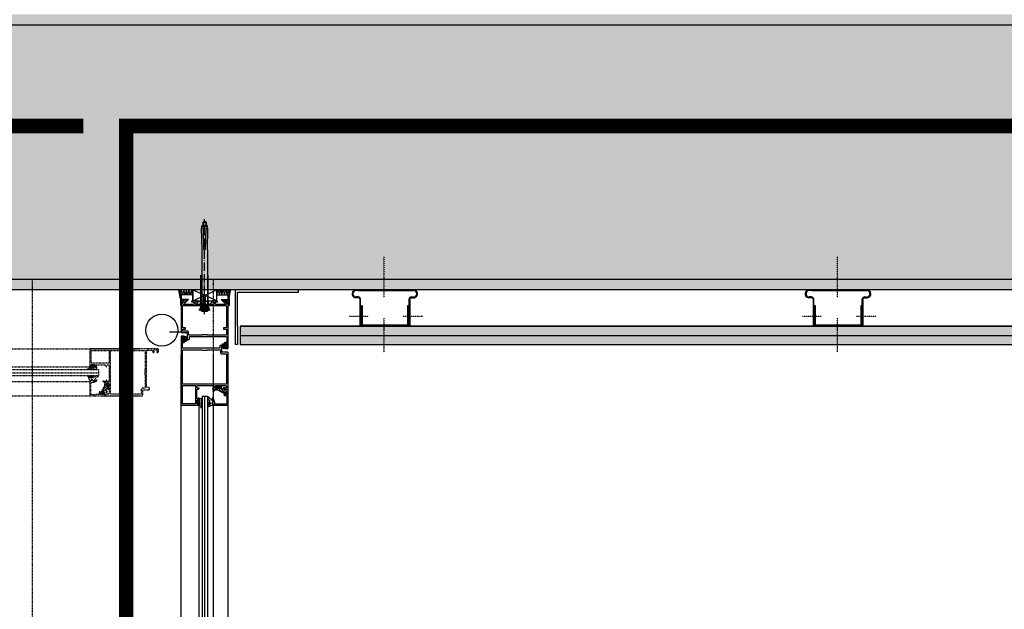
# Model space of a CAD drawing. Header units: millimetres. Extents: x -4577 to 1032787, y -66234 to 201209.
# Tile 243 of 256: x 23533 to 24890, y -47481 to -46668. Entities that reach past the tile are written whole.
import ezdxf

# ---------------------------------------------------------------- set-up
doc = ezdxf.new("R2010")
doc.units = ezdxf.units.MM
for name, pattern in [('510_5_2OG_ELT_1004$0$11-07-22_DS_2OG$0$AUSGEZOGEN', [0]), ('510_5_2OG_ELT_1004$0$11-07-22_DS_2OG$0$MITTE2_S7', [0.225, 0.125, -0.05, 0, -0.05]), ('510_5_2OG_ELT_1004$0$11-07-22_DS_2OG$0$STRICHLINIE_S4', [0.095, 0.06, -0.035]), ('510_5_2OG_ELT_1004$0$11-07-22_DS_2OG$0$VERDECKT2_S15', [0.025, 0, -0.025]), ('510_5_2OG_ELT_1004$0$VERDECKT', [9.525, 6.35, -3.175])]:
    doc.linetypes.add(name, pattern=pattern)
for name, color, linetype in [('510_5_2OG_ELT_1004$0$11-07-22_DS_2OG$0$GLASS', 8, '510_5_2OG_ELT_1004$0$11-07-22_DS_2OG$0$AUSGEZOGEN'), ('510_5_2OG_ELT_1004$0$11-07-22_DS_2OG$0$Nichttragende_Bauteile', 8, '510_5_2OG_ELT_1004$0$11-07-22_DS_2OG$0$AUSGEZOGEN'), ('510_5_2OG_ELT_1004$0$11-07-22_DS_2OG$0$S03_AL_Kontur', 8, '510_5_2OG_ELT_1004$0$11-07-22_DS_2OG$0$AUSGEZOGEN'), ('510_5_2OG_ELT_1004$0$11-07-22_DS_2OG$0$S15_Glas_Kontur', 8, '510_5_2OG_ELT_1004$0$11-07-22_DS_2OG$0$AUSGEZOGEN'), ('510_5_2OG_ELT_1004$0$11-07-22_DS_2OG$0$S32_Folie_Kontur', 8, '510_5_2OG_ELT_1004$0$11-07-22_DS_2OG$0$AUSGEZOGEN'), ('510_5_2OG_ELT_1004$0$11-07-22_DS_2OG$0$Tragende_Bauteile', 8, '510_5_2OG_ELT_1004$0$11-07-22_DS_2OG$0$AUSGEZOGEN'), ('510_5_2OG_ELT_1004$0$Brandabschnitt', 6, '510_5_2OG_ELT_1004$0$VERDECKT')]:
    doc.layers.add(name, color=color, linetype=linetype)
pattern_1 = [(0, (1908.297, -66879.192), (25, 25), [12.5, -12.5]), (90, (1908.297, -66879.192), (25, 25), [12.5, -12.5])]
pattern_2 = [(0, (1905.797, -66881.692), (20, 20), [10, -10]), (90, (1905.797, -66881.692), (20, 20), [10, -10])]

# ---------------------------------------------------------------- blocks, each defined once
blk = doc.blocks.new('510_5_2OG_ELT_1004')
at = {"layer": '510_5_2OG_ELT_1004$0$11-07-22_DS_2OG$0$Nichttragende_Bauteile', "linetype": 'Continuous'}
h = blk.add_hatch(dxfattribs=at)
h.set_pattern_fill('MUSTER_NA', color=256, scale=12.5, style=0, pattern_type=2)
h.set_pattern_definition(pattern_1)
h.paths.add_polyline_path([(12465, -45341.5), (12150, -45341.5), (12150, -45356.5), (12450, -45356.5), (12450, -46675.6), (26750, -46675.6), (26750, -46900.4), (26752, -46900.4), (26752, -46961.8), (26765, -46974.8), (26765, -46660.6), (12465, -46660.6)], flags=0)
h = blk.add_hatch(dxfattribs=at)
h.set_pattern_fill('MUSTER_NA', color=256, scale=12.5, style=0, pattern_type=2)
h.set_pattern_definition(pattern_1)
h.paths.add_polyline_path([(19380, -53290.6), (19395, -53290.6), (19395, -47040.6), (26226.6, -47040.6), (26226.6, -47025.6), (19380, -47025.6)], flags=0)
h = blk.add_hatch(dxfattribs=at)
h.set_pattern_fill('MUSTER_NA', color=256, scale=10, style=0, pattern_type=2)
h.set_pattern_definition(pattern_2)
h.paths.add_polyline_path([(23836.7, -47090.6), (23836.7, -47103.1), (26226.6, -47103.1), (26226.6, -47090.6)], flags=0)
h = blk.add_hatch(dxfattribs=at)
h.set_pattern_fill('MUSTER_NA', color=256, scale=10, style=0, pattern_type=2)
h.set_pattern_definition(pattern_2)
h.paths.add_polyline_path([(23836.7, -47103.1), (23836.7, -47115.6), (26226.6, -47115.6), (26226.6, -47103.1)], flags=0)
at = {"layer": '510_5_2OG_ELT_1004$0$11-07-22_DS_2OG$0$Tragende_Bauteile', "linetype": 'Continuous'}
h = blk.add_hatch(dxfattribs=at)
h.set_pattern_fill('SCHRAFFUR_16', color=256, scale=1000, style=0, pattern_type=2)
h.set_pattern_definition([(45, (1895.8, -66891.69), (-70.71068, 70.71068), []), (45, (1860.44, -66856.34), (-70.71068, 70.71068), [60, -35])])
h.paths.add_polyline_path([(12150, -47025.6), (26750, -47025.6), (26750, -46675.6), (12150, -46675.6)], flags=0)
at = {"linetype": '510_5_2OG_ELT_1004$0$11-07-22_DS_2OG$0$AUSGEZOGEN'}
for points in [[(23755, -47098.9), (23755.5, -47099.4), (23763.5, -47099.4), (23763.5, -47107.4), (23764.1, -47108.6), (23765, -47108.9), (23766, -47108.9), (23766.5, -47108.4), (23766.5, -47104.9), (23787, -47104.9), (23788, -47104.9), (23817.5, -47104.9), (23818, -47105.4), (23818, -47112.3), (23817.5, -47112.8), (23815.5, -47112.8), (23815, -47113.3), (23815, -47114.6), (23815.5, -47115.1), (23816, -47115.1), (23816, -47114.1), (23817.5, -47114.1), (23818.5, -47115.1), (23818.5, -47119.1), (23817.5, -47120.1), (23816, -47120.1), (23816, -47119.1), (23815.5, -47119.1), (23815, -47119.6), (23815, -47120.9), (23815.5, -47121.4), (23819.5, -47121.4), (23820, -47120.9), (23820, -47055.4), (23816.6, -47055.4), (23815.5, -47056.5), (23815.5, -47057.1), (23816.8, -47057.1), (23817.8, -47058.1), (23817.8, -47059.4), (23816.8, -47060.4), (23811, -47060.4), (23810, -47060.4), (23803, -47060.4), (23802, -47059.4), (23802, -47058.1), (23803, -47057.1), (23805.5, -47057.1), (23805.5, -47056.6), (23804.5, -47055.6), (23798.8, -47055.6), (23798.3, -47056.1), (23798.3, -47056.6), (23798.8, -47057.1), (23799.8, -47057.1), (23800.3, -47057.6), (23800.3, -47059.9), (23799.8, -47060.4), (23788, -47060.4), (23787, -47060.4), (23775.2, -47060.4), (23774.7, -47059.9), (23774.7, -47057.6), (23775.2, -47057.1), (23776.2, -47057.1), (23776.7, -47056.6), (23776.7, -47056.1), (23776.2, -47055.6), (23770.5, -47055.6), (23769.5, -47056.6), (23769.5, -47057.1), (23772, -47057.1), (23773, -47058.1), (23773, -47059.4), (23772, -47060.4), (23765, -47060.4), (23764, -47060.4), (23758.2, -47060.4), (23757.2, -47059.4), (23757.2, -47058.1), (23758.2, -47057.1), (23759.5, -47057.1), (23759.5, -47056.5), (23758.4, -47055.4), (23755, -47055.4), (23755, -47098.9)], [(23757.2, -47062.7), (23757.7, -47062.2), (23817.3, -47062.2), (23817.8, -47062.7), (23817.8, -47092.1), (23817.3, -47092.6), (23813.8, -47092.6), (23813.8, -47094.6), (23817.3, -47094.6), (23817.8, -47095.1), (23817.8, -47102.4), (23817.3, -47102.9), (23791.5, -47102.9), (23791, -47102.4), (23784, -47102.4), (23783.5, -47102.9), (23766, -47102.9), (23765.5, -47102.4), (23765.5, -47098.4), (23764.5, -47097.4), (23757.7, -47097.4), (23757.2, -47096.9), (23757.2, -47095.1), (23757.7, -47094.6), (23761.2, -47094.6), (23761.2, -47092.6), (23757.7, -47092.6), (23757.2, -47092.1), (23757.2, -47062.7)], [(23757.5, -47110.2), (23757.5, -47107.2), (23757.6, -47107.1), (23758.3, -47106.6), (23758.6, -47106.6), (23758.8, -47107), (23759.8, -47107), (23760, -47106.9), (23760, -47106.8), (23760, -47104.7), (23760.1, -47104.5), (23760.2, -47104.5), (23761.2, -47104.5), (23762.3, -47104.9), (23762.7, -47105.5), (23762.9, -47106), (23763.1, -47106.5), (23763.2, -47107), (23763.3, -47107.6), (23763.4, -47108.1), (23763.4, -47108.6), (23763.3, -47109.2), (23763.2, -47109.9), (23763, -47110.5), (23762.6, -47111), (23762.2, -47110.8), (23762.3, -47110.2), (23762.5, -47109.7), (23762.6, -47109.1), (23762.7, -47108.6), (23762.4, -47106.8), (23761.4, -47105.4), (23761.1, -47105.8), (23761.3, -47106.6), (23761.4, -47107.4), (23761.5, -47108.2), (23761.4, -47109), (23761.4, -47109.9), (23761.2, -47110.7), (23761, -47111.4), (23760, -47112.2), (23760, -47110.6), (23759.9, -47110.5), (23759.8, -47110.4), (23758.9, -47110.4), (23758.4, -47110.8), (23757.6, -47110.4), (23757.5, -47110.2)], [(23757.9, -47108.5), (23757.7, -47108.7), (23757.8, -47108.9), (23757.9, -47108.9), (23758, -47108.9), (23758.1, -47108.7), (23758.1, -47108.6), (23757.9, -47108.5)], [(23758.2, -47109.6), (23758.9, -47109.6), (23759.2, -47109.3), (23759.2, -47108.1), (23758.9, -47107.8), (23758.2, -47107.8), (23758.4, -47108.7), (23758.2, -47109.6)], [(23760.7, -47109.7), (23760.7, -47109), (23760.8, -47108.2), (23760.7, -47107.7), (23760, -47107.3), (23759.7, -47107.9), (23759.7, -47108.1), (23759.9, -47108.2), (23760.7, -47108.7), (23759.9, -47109.2), (23759.7, -47109.5), (23760, -47110.1), (23760.7, -47109.7)], [(23817.5, -47115.6), (23817.5, -47118.6), (23817.4, -47118.7), (23816.7, -47119.2), (23816.4, -47119.2), (23816.2, -47118.8), (23815.2, -47118.8), (23815, -47118.9), (23815, -47119), (23815, -47121.1), (23814.9, -47121.3), (23814.8, -47121.3), (23813.8, -47121.3), (23812.7, -47120.9), (23812.3, -47120.3), (23812.1, -47119.8), (23811.9, -47119.3), (23811.8, -47118.8), (23811.7, -47118.2), (23811.6, -47117.7), (23811.6, -47117.2), (23811.7, -47116.6), (23811.8, -47116), (23812, -47115.4), (23812.4, -47114.9), (23812.8, -47115), (23812.7, -47115.6), (23812.5, -47116.1), (23812.4, -47116.7), (23812.3, -47117.2), (23812.6, -47119), (23813.6, -47120.4), (23813.9, -47120), (23813.7, -47119.2), (23813.6, -47118.4), (23813.5, -47117.6), (23813.6, -47116.8), (23813.6, -47116), (23813.8, -47115.2), (23814, -47114.4), (23815, -47113.6), (23815, -47115.2), (23815.1, -47115.4), (23815.2, -47115.4), (23816.1, -47115.4), (23816.6, -47115), (23817.4, -47115.4), (23817.5, -47115.6)], [(23814.3, -47116.1), (23814.3, -47116.8), (23814.2, -47117.6), (23814.3, -47118.1), (23815, -47118.5), (23815.3, -47117.9), (23815.3, -47117.7), (23815.1, -47117.6), (23814.3, -47117.1), (23815.1, -47116.6), (23815.3, -47116.3), (23815, -47115.7), (23814.3, -47116.1)], [(23816.8, -47116.2), (23816.1, -47116.2), (23815.8, -47116.5), (23815.8, -47117.7), (23816.1, -47118), (23816.8, -47118), (23816.6, -47117.1), (23816.8, -47116.2)], [(23817.1, -47117.3), (23817.3, -47117.1), (23817.2, -47116.9), (23817.1, -47116.9), (23817, -47116.9), (23816.9, -47117.1), (23816.9, -47117.2), (23817.1, -47117.3)], [(23820, -47182.4), (23820, -47177.9), (23819, -47177.9), (23819, -47178), (23818.6, -47178.5), (23816, -47179.2), (23815, -47178.9), (23814.8, -47178.2), (23815, -47175.4), (23814.9, -47175.2), (23814, -47175.2), (23813.5, -47175.7), (23813.4, -47176.9), (23813, -47177.3), (23812.5, -47177.2), (23809.5, -47174.2), (23809.5, -47174), (23810, -47173.6), (23809.9, -47173.4), (23806.6, -47173.4), (23805.8, -47173.8), (23804.8, -47173.8), (23804.6, -47173.9), (23804.5, -47174.1), (23804.6, -47174.2), (23804.8, -47174.3), (23806.7, -47174.3), (23807.2, -47174.3), (23807.7, -47174.5), (23808.1, -47174.7), (23808.5, -47175.1), (23814, -47180.5), (23815.4, -47180.9), (23817.4, -47180.4), (23817.9, -47180.5), (23818, -47180.9), (23818, -47184.4), (23817.5, -47184.9), (23815.1, -47184.9), (23815.1, -47184.3), (23814.5, -47184.7), (23814, -47185.4), (23814.7, -47186.2), (23817.5, -47186.2), (23818, -47186.7), (23818.4, -47196.3), (23818, -47197.4), (23816.9, -47197.9), (23802, -47197.9), (23801.5, -47197.4), (23801.5, -47195.8), (23801.5, -47195.7), (23799.3, -47189.7), (23798.5, -47189.4), (23798, -47189.9), (23798, -47190.1), (23799.7, -47194.7), (23799.8, -47194.9), (23799.3, -47195.4), (23798.5, -47195.4), (23798, -47195.9), (23798, -47196.9), (23798.5, -47197.4), (23799.5, -47197.4), (23800, -47197.9), (23800, -47198.9), (23800.5, -47199.4), (23819.5, -47199.4), (23820, -47198.9), (23820, -47182.4)], [(23780.9, -47200.1), (23779.8, -47200.1), (23779.4, -47199.7), (23780.3, -47199.7), (23780.3, -47197.8), (23780.8, -47197.4), (23780.8, -47197.1), (23780.3, -47196.8), (23779, -47196.8), (23778.7, -47197.1), (23778.7, -47197.2), (23778.5, -47197.5), (23778.2, -47197.4), (23777.2, -47196.3), (23777, -47196), (23777, -47194.3), (23777.2, -47194), (23778.2, -47192.9), (23778.4, -47192.9), (23778.6, -47193), (23778.8, -47193.5), (23779, -47193.6), (23780.3, -47193.6), (23780.8, -47193.2), (23780.8, -47192.9), (23780.3, -47192.6), (23780.3, -47190.5), (23780.6, -47190.2), (23782.6, -47190.2), (23783.6, -47190.8), (23783.8, -47191.2), (23783.6, -47191.5), (23782.8, -47191.8), (23782.6, -47192.2), (23782.8, -47192.5), (23783.6, -47192.8), (23783.8, -47193.2), (23783.6, -47193.5), (23782.8, -47193.8), (23782.6, -47194.2), (23782.8, -47194.5), (23783.6, -47194.8), (23783.8, -47195.2), (23783.6, -47195.5), (23782.8, -47195.8), (23782.6, -47196.2), (23782.8, -47196.5), (23783.6, -47196.8), (23783.8, -47197.1), (23783.5, -47197.6), (23782.7, -47197.6), (23782.2, -47198.1), (23783.3, -47199.3), (23783.8, -47200.6), (23783.8, -47203.2), (23783.4, -47203.6), (23783.2, -47203.6), (23783, -47203.2), (23782.9, -47202.3), (23782.7, -47201.5), (23781.4, -47200.2), (23780.9, -47200.1)], [(23781.1, -47194.9), (23780.6, -47194.4), (23778.7, -47194.4), (23778.2, -47194.9), (23778.2, -47195.5), (23778.7, -47196), (23780.6, -47196), (23781.1, -47195.5), (23781.1, -47194.9)], [(23795.6, -47197.4), (23795.4, -47198), (23795.2, -47198.2), (23794.8, -47198.6), (23794.5, -47199), (23794.3, -47199.4), (23794.1, -47199.9), (23793.9, -47200.4), (23793.5, -47200.9), (23793.3, -47200.9), (23792.9, -47200.3), (23793.1, -47199.2), (23793.2, -47198.6), (23794.1, -47196.3), (23794.7, -47195.7), (23795.4, -47195.9), (23795.6, -47196.5), (23795.6, -47197.4)]]:
    blk.add_lwpolyline(points, close=True, dxfattribs=at)
for points in [[(23755.5, -47104.4), (23755, -47104.9), (23755, -47198.9), (23755.5, -47199.4), (23779.5, -47199.4), (23780, -47198.9), (23780, -47197.6), (23779.5, -47197.1), (23779, -47197.1), (23779, -47198.1), (23777.5, -47198.1), (23776.5, -47197.1), (23776.5, -47193.1), (23777.5, -47192.1), (23779, -47192.1), (23779, -47193.1), (23779.5, -47193.1), (23780, -47192.6), (23780, -47189.8)], [(23757.5, -47120.9), (23757, -47120.4), (23757, -47113.5), (23757.5, -47113), (23759.5, -47113), (23760, -47112.5), (23760, -47111.2), (23759.5, -47110.7), (23759, -47110.7), (23759, -47111.7), (23757.5, -47111.7), (23756.5, -47110.7), (23756.5, -47106.7), (23757.5, -47105.7), (23759, -47105.7), (23759, -47106.7), (23759.5, -47106.7), (23760, -47106.2), (23760, -47104.9), (23759.5, -47104.4), (23755.5, -47104.4)], [(23815.5, -47175.7), (23815.5, -47176.3), (23816.6, -47177.4), (23820, -47177.4), (23820, -47126.9), (23819.5, -47126.4), (23811.5, -47126.4), (23811.5, -47118.4), (23810.9, -47117.2), (23810, -47116.9), (23809, -47116.9), (23808.5, -47117.4), (23808.5, -47120.9), (23788, -47120.9), (23787, -47120.9), (23757.5, -47120.9)], [(23757.2, -47123.4), (23757.7, -47122.9), (23783.5, -47122.9), (23784, -47123.4), (23791, -47123.4), (23791.5, -47122.9), (23809, -47122.9), (23809.5, -47123.4), (23809.5, -47127.4), (23810.5, -47128.4), (23817.3, -47128.4)], [(23757.7, -47170.6), (23757.2, -47170.1), (23757.2, -47123.4)], [(23817.3, -47128.4), (23817.8, -47128.9), (23817.8, -47170.1), (23817.3, -47170.6), (23757.7, -47170.6)], [(23757.7, -47197.4), (23757.2, -47196.9), (23757.2, -47172.9), (23757.7, -47172.4), (23774.5, -47172.4), (23775, -47172.9), (23775, -47196.9), (23774.5, -47197.4), (23757.7, -47197.4)], [(23780, -47189.8), (23779.3, -47189.3), (23778.8, -47189.8), (23778.8, -47190.3), (23778.3, -47190.8), (23777.5, -47190.8), (23777, -47190.3), (23777, -47177.7), (23777.5, -47177.2), (23779.1, -47177.2), (23780, -47176.3), (23780, -47175.7), (23777.5, -47175.7), (23777, -47175.2), (23777, -47172.9), (23777.5, -47172.4), (23799.8, -47172.4), (23800.3, -47172.9), (23800.3, -47175.2), (23799.8, -47175.7), (23798.8, -47175.7), (23798.3, -47176.2), (23798.3, -47176.7), (23798.8, -47177.2), (23804.5, -47177.2), (23805.5, -47176.2), (23805.5, -47175.7), (23803, -47175.7), (23802, -47174.7), (23802, -47173.4), (23803, -47172.4), (23810, -47172.4), (23811, -47172.4), (23816.8, -47172.4)], [(23805.9, -47178.8), (23802.3, -47178.8), (23800.8, -47179.4), (23800.1, -47180.7), (23799.6, -47180.8), (23799.3, -47180.6), (23799.1, -47180.2), (23799.1, -47179.8), (23799.3, -47179.4), (23800.1, -47178.1), (23800.5, -47177.8), (23802.1, -47177.3), (23802.8, -47177.6), (23804.7, -47177.6), (23805.7, -47176.6), (23805.7, -47175.4), (23804.9, -47175.6), (23803.6, -47175.3), (23803, -47174.2), (23803, -47173.7), (23803.3, -47173), (23804.1, -47172.7), (23810.6, -47172.7), (23811, -47173.5), (23810.9, -47173.9), (23810.4, -47174.3), (23810.2, -47174.4), (23810.1, -47174.3), (23810.1, -47174.1), (23810.5, -47173.6), (23810.5, -47173.3), (23810.3, -47173.1), (23806, -47173.1), (23805.9, -47173.3), (23805.7, -47173.5), (23804.5, -47173.5), (23804, -47173.9), (23804.1, -47174.5), (23804.5, -47174.6), (23806, -47174.6), (23806.9, -47175.3), (23807.9, -47177.9), (23808.6, -47178.8), (23811.9, -47180.7), (23812.5, -47180.6), (23812.8, -47180.1), (23813.1, -47180.1), (23813.6, -47180.5), (23813.6, -47180.7), (23813.4, -47181.2), (23813.6, -47181.7), (23816.4, -47183.2), (23816.6, -47183.2), (23816.6, -47183), (23816.2, -47181.4), (23816.3, -47180.9), (23816.5, -47180.9), (23817, -47181.1), (23817.8, -47184), (23817.8, -47184.2), (23817.3, -47184.7), (23815.3, -47184.6), (23815.3, -47183.7), (23805.9, -47178.8)], [(23816.8, -47172.4), (23817.8, -47173.4), (23817.8, -47174.7), (23816.8, -47175.7), (23815.5, -47175.7)], [(23798.3, -47197.7), (23798.1, -47197.6), (23797.9, -47197.4), (23798.1, -47197.6), (23798.3, -47197.7), (23799.2, -47197.6), (23799.5, -47197.8), (23799.8, -47199.3), (23799.6, -47199.6), (23799.3, -47199.6), (23797.8, -47199.8), (23796.8, -47199.9), (23796.2, -47200.1), (23795.7, -47200.3), (23795.2, -47200.5), (23794.7, -47200.9), (23794.3, -47201.2), (23792.9, -47201.5), (23792.3, -47200.3), (23792.2, -47198.6), (23792.4, -47197.8), (23793.1, -47195.3), (23794.1, -47194.6), (23794.3, -47194.6), (23794.8, -47194.1), (23794.7, -47193.6), (23794.2, -47193), (23793.7, -47192.4), (23793.3, -47191.8), (23793, -47191.1), (23792.7, -47190.4)], [(23792.3, -47189.2), (23792.3, -47188.3), (23792.9, -47187.8), (23793.5, -47188.1), (23793.9, -47188.8), (23794.4, -47189.5), (23794.9, -47190.2), (23795.5, -47190.8), (23796.1, -47191.3)], [(23792.7, -47190.4), (23792.4, -47189.7), (23792.3, -47189.2)], [(23796.1, -47191.3), (23796.8, -47191.8), (23797.4, -47192.2), (23797.8, -47192.5), (23798.5, -47193.1), (23799.2, -47193.9), (23799.6, -47194.4)], [(23799.6, -47194.4), (23799.6, -47194.7), (23799.4, -47194.9), (23798.2, -47194.9), (23797.9, -47195.2), (23797.9, -47197.4)]]:
    blk.add_lwpolyline(points, dxfattribs=at)
at = {"linetype": '510_5_2OG_ELT_1004$0$11-07-22_DS_2OG$0$VERDECKT2_S15'}
for points in [[(23724.1, -47122.1), (23723.6, -47121.6), (23629.6, -47121.6), (23629.1, -47122.1), (23629.1, -47146.1), (23629.6, -47146.6), (23630.9, -47146.6), (23631.4, -47146.1), (23631.4, -47145.6), (23630.4, -47145.6), (23630.4, -47144.1), (23631.4, -47143.1), (23635.4, -47143.1), (23636.4, -47144.1), (23636.4, -47145.6), (23635.4, -47145.6), (23635.4, -47146.1), (23635.9, -47146.6), (23638.7, -47146.6)], [(23631.1, -47124.3), (23631.6, -47123.8), (23655.6, -47123.8), (23656.1, -47124.3), (23656.1, -47141.1), (23655.6, -47141.6), (23631.6, -47141.6), (23631.1, -47141.1), (23631.1, -47124.3)], [(23652.8, -47182.1), (23652.2, -47182.1), (23651.1, -47183.2), (23651.1, -47186.6), (23701.6, -47186.6), (23702.1, -47186.1), (23702.1, -47178.1), (23710.1, -47178.1), (23711.3, -47177.6), (23711.6, -47176.6), (23711.6, -47175.6), (23711.1, -47175.1), (23707.6, -47175.1), (23707.6, -47154.6), (23707.6, -47153.6), (23707.6, -47124.1)], [(23657.9, -47124.3), (23658.4, -47123.8), (23705.1, -47123.8)], [(23700.1, -47183.9), (23699.6, -47184.4), (23658.4, -47184.4), (23657.9, -47183.9), (23657.9, -47124.3)], [(23705.1, -47123.8), (23705.6, -47124.3), (23705.6, -47150.1), (23705.1, -47150.6), (23705.1, -47157.6), (23705.6, -47158.1), (23705.6, -47175.6), (23705.1, -47176.1), (23701.1, -47176.1), (23700.1, -47177.1), (23700.1, -47183.9)], [(23707.6, -47124.1), (23708.1, -47123.6), (23715, -47123.6), (23715.5, -47124.1), (23715.5, -47126.1), (23716, -47126.6), (23717.3, -47126.6), (23717.8, -47126.1), (23717.8, -47125.6), (23716.8, -47125.6), (23716.8, -47124.1), (23717.8, -47123.1), (23721.8, -47123.1), (23722.8, -47124.1), (23722.8, -47125.6), (23721.8, -47125.6), (23721.8, -47126.1), (23722.3, -47126.6), (23723.6, -47126.6), (23724.1, -47126.1), (23724.1, -47122.1)], [(23638.7, -47146.6), (23639.2, -47145.9), (23638.7, -47145.4), (23638.2, -47145.4), (23637.7, -47144.9), (23637.7, -47144.1), (23638.2, -47143.6), (23650.8, -47143.6), (23651.3, -47144.1), (23651.3, -47145.7), (23652.2, -47146.6), (23652.8, -47146.6), (23652.8, -47144.1), (23653.3, -47143.6), (23655.6, -47143.6), (23656.1, -47144.1), (23656.1, -47166.4), (23655.6, -47166.9), (23653.3, -47166.9), (23652.8, -47166.4), (23652.8, -47165.4), (23652.3, -47164.9), (23651.8, -47164.9), (23651.3, -47165.4), (23651.3, -47171.1), (23652.3, -47172.1), (23652.8, -47172.1), (23652.8, -47169.6), (23653.8, -47168.6), (23655.1, -47168.6), (23656.1, -47169.6), (23656.1, -47176.6), (23656.1, -47177.6), (23656.1, -47183.4)], [(23630.8, -47164.9), (23630.9, -47164.7), (23631.1, -47164.6), (23630.9, -47164.7), (23630.8, -47164.9), (23630.9, -47165.8), (23630.7, -47166.1), (23629.2, -47166.4), (23628.9, -47166.2), (23628.9, -47165.9), (23628.7, -47164.4), (23628.5, -47163.4), (23628.4, -47162.9), (23628.2, -47162.3), (23627.9, -47161.8), (23627.6, -47161.3), (23627.3, -47160.9), (23627, -47159.5), (23628.2, -47158.9), (23629.9, -47158.9), (23630.7, -47159), (23633.2, -47159.7), (23633.9, -47160.7), (23633.9, -47160.9), (23634.4, -47161.5), (23634.9, -47161.3), (23635.5, -47160.8), (23636.1, -47160.3), (23636.7, -47159.9), (23637.4, -47159.6), (23638.1, -47159.3)], [(23639.3, -47158.9), (23640.2, -47158.9), (23640.7, -47159.6), (23640.4, -47160.1), (23639.7, -47160.5), (23639, -47161), (23638.3, -47161.5), (23637.7, -47162.1), (23637.2, -47162.7)], [(23638.1, -47159.3), (23638.8, -47159.1), (23639.3, -47158.9)], [(23634.1, -47166.2), (23633.8, -47166.3), (23633.6, -47166), (23633.6, -47164.9), (23633.3, -47164.6), (23631.1, -47164.6)], [(23637.2, -47162.7), (23636.7, -47163.4), (23636.3, -47164.1), (23636, -47164.4), (23635.4, -47165.1), (23634.6, -47165.8), (23634.1, -47166.2)], [(23649.7, -47172.5), (23649.7, -47169), (23649.1, -47167.5), (23647.8, -47166.7), (23647.7, -47166.3), (23647.9, -47165.9), (23648.3, -47165.7), (23648.6, -47165.8), (23649.1, -47165.9), (23650.4, -47166.7), (23650.7, -47167.1), (23651.2, -47168.7), (23650.9, -47169.4), (23650.9, -47171.3), (23651.9, -47172.3), (23653.1, -47172.3), (23652.9, -47171.6), (23653.2, -47170.2), (23654.3, -47169.6), (23654.8, -47169.6), (23655.5, -47170), (23655.8, -47170.8), (23655.8, -47177.2), (23655, -47177.6), (23654.6, -47177.5), (23654.1, -47177), (23654.1, -47176.8), (23654.1, -47176.7), (23654.4, -47176.7), (23654.8, -47177.1), (23655.2, -47177.2), (23655.4, -47176.9), (23655.4, -47172.7), (23655.2, -47172.5), (23655, -47172.3), (23655, -47171.1), (23654.6, -47170.6), (23654, -47170.8), (23653.9, -47171.1), (23653.9, -47172.6), (23653.2, -47173.6), (23650.6, -47174.5), (23649.7, -47175.3), (23647.8, -47178.5), (23647.9, -47179.1), (23648.3, -47179.4), (23648.4, -47179.7), (23648, -47180.2), (23647.8, -47180.3), (23647.3, -47180), (23646.8, -47180.2), (23645.3, -47183), (23645.3, -47183.2), (23645.5, -47183.3), (23647.1, -47182.8), (23647.6, -47182.9), (23647.6, -47183.1), (23647.3, -47183.6), (23644.5, -47184.4), (23644.3, -47184.4), (23643.8, -47183.9), (23643.9, -47181.9), (23644.7, -47181.9), (23649.7, -47172.5)], [(23656.1, -47183.4), (23655.1, -47184.4), (23653.8, -47184.4), (23652.8, -47183.4), (23652.8, -47182.1)]]:
    blk.add_lwpolyline(points, dxfattribs=at)
for points in [[(23628.3, -47147.5), (23628.4, -47146.4), (23628.8, -47146), (23628.8, -47146.9), (23630.7, -47146.9), (23631.1, -47147.4), (23631.4, -47147.4), (23631.7, -47146.9), (23631.7, -47145.6), (23631.4, -47145.3), (23631.3, -47145.3), (23631, -47145.1), (23631.1, -47144.8), (23632.2, -47143.8), (23632.5, -47143.6), (23634.2, -47143.6), (23634.5, -47143.8), (23635.5, -47144.8), (23635.6, -47145), (23635.5, -47145.3), (23635, -47145.4), (23634.9, -47145.6), (23634.9, -47146.9), (23635.3, -47147.4), (23635.6, -47147.4), (23635.9, -47146.9), (23638, -47146.9), (23638.3, -47147.2), (23638.3, -47149.2), (23637.7, -47150.2), (23637.3, -47150.4), (23637, -47150.2), (23636.7, -47149.4), (23636.3, -47149.2), (23636, -47149.4), (23635.7, -47150.2), (23635.3, -47150.4), (23635, -47150.2), (23634.7, -47149.4), (23634.3, -47149.2), (23634, -47149.4), (23633.7, -47150.2), (23633.3, -47150.4), (23633, -47150.2), (23632.7, -47149.4), (23632.3, -47149.2), (23632, -47149.4), (23631.7, -47150.2), (23631.3, -47150.4), (23630.9, -47150.2), (23630.9, -47149.3), (23630.4, -47148.8), (23629.2, -47150), (23627.9, -47150.4), (23625.3, -47150.4), (23624.9, -47150), (23624.9, -47149.8), (23625.3, -47149.6), (23626.2, -47149.5), (23627, -47149.4), (23628.2, -47148), (23628.3, -47147.5)], [(23633.6, -47147.7), (23634.1, -47147.2), (23634.1, -47145.3), (23633.6, -47144.8), (23633, -47144.8), (23632.5, -47145.3), (23632.5, -47147.2), (23633, -47147.7), (23633.6, -47147.7)], [(23631.1, -47162.3), (23630.5, -47162), (23630.3, -47161.8), (23629.9, -47161.5), (23629.5, -47161.2), (23629.1, -47160.9), (23628.6, -47160.7), (23628.1, -47160.6), (23627.6, -47160.1), (23627.6, -47159.9), (23628.2, -47159.6), (23629.3, -47159.7), (23629.8, -47159.8), (23632.2, -47160.7), (23632.7, -47161.4), (23632.6, -47162), (23632, -47162.3), (23631.1, -47162.3)], [(23646.1, -47186.6), (23650.6, -47186.6), (23650.6, -47185.6), (23650.5, -47185.6), (23650, -47185.3), (23649.3, -47182.6), (23649.6, -47181.6), (23650.3, -47181.4), (23653.1, -47181.6), (23653.3, -47181.5), (23653.3, -47180.6), (23652.8, -47180.1), (23651.6, -47180), (23651.1, -47179.7), (23651.3, -47179.2), (23654.3, -47176.2), (23654.5, -47176.1), (23654.9, -47176.6), (23655.1, -47176.5), (23655.1, -47173.2), (23654.7, -47172.5), (23654.7, -47171.4), (23654.6, -47171.2), (23654.4, -47171.1), (23654.3, -47171.2), (23654.2, -47171.4), (23654.2, -47173.4), (23654.1, -47173.9), (23654, -47174.3), (23653.8, -47174.8), (23653.4, -47175.1), (23648, -47180.6), (23647.6, -47182.1), (23648.1, -47184), (23647.9, -47184.5), (23647.6, -47184.6), (23644.1, -47184.6), (23643.6, -47184.1), (23643.6, -47181.7), (23644.2, -47181.7), (23643.8, -47181.1), (23643.1, -47180.6), (23642.3, -47181.3), (23642.3, -47184.2), (23641.8, -47184.7), (23632.1, -47185.1), (23631, -47184.7), (23630.6, -47183.6), (23630.6, -47168.6), (23631.1, -47168.1), (23632.7, -47168.1), (23632.8, -47168.1), (23638.8, -47165.9), (23639.1, -47165.1), (23638.6, -47164.6), (23638.4, -47164.7), (23633.8, -47166.4), (23633.6, -47166.4), (23633.1, -47165.9), (23633.1, -47165.1), (23632.6, -47164.6), (23631.6, -47164.6), (23631.1, -47165.1), (23631.1, -47166.1), (23630.6, -47166.6), (23629.6, -47166.6), (23629.1, -47167.1), (23629.1, -47186.1), (23629.6, -47186.6), (23646.1, -47186.6)]]:
    blk.add_lwpolyline(points, close=True, dxfattribs=at)
at = {"layer": '510_5_2OG_ELT_1004$0$11-07-22_DS_2OG$0$GLASS', "linetype": '510_5_2OG_ELT_1004$0$11-07-22_DS_2OG$0$AUSGEZOGEN'}
for p, q in [((23754.4, -47053), (23752.2, -47040.7)), ((23754.4, -47053), (23752.2, -47040.7)), ((23755.4, -47053.8), (23753.1, -47040.5)), ((23755.6, -47040.6), (23753.1, -47040.6)), ((23755.3, -47040.6), (23754, -47045.7)), ((23755.6, -47047.1), (23754.2, -47047.1)), ((23757.1, -47047.1), (23755.3, -47040.6)), ((23771.1, -47040.6), (23755.6, -47040.6)), ((23771.1, -47047.1), (23755.6, -47047.1)), ((23755.6, -47053.8), (23755.6, -47047.1)), ((23758.8, -47040.6), (23757.1, -47047.1)), ((23760.6, -47047.1), (23758.8, -47040.6)), ((23762.4, -47040.6), (23760.6, -47047.1)), ((23764.1, -47047.1), (23762.4, -47040.6)), ((23765.9, -47040.6), (23764.1, -47047.1)), ((23767.6, -47047.1), (23765.9, -47040.6)), ((23769.4, -47040.6), (23767.6, -47047.1)), ((23771.1, -47047.1), (23769.4, -47040.6)), ((23804.5, -47040.6), (23770.9, -47040.6)), ((23771.1, -47040.6), (23771.1, -47055.6)), ((23771.1, -47055.6), (23771.1, -47040.6)), ((23804.5, -47055.6), (23804.5, -47040.6)), ((23804.5, -47040.6), (23820, -47040.6)), ((23804.5, -47047.1), (23806.3, -47040.6)), ((23804.5, -47047.1), (23820, -47047.1)), ((23806.3, -47040.6), (23808, -47047.1)), ((23808, -47047.1), (23809.8, -47040.6)), ((23809.8, -47040.6), (23811.5, -47047.1)), ((23811.5, -47047.1), (23813.3, -47040.6)), ((23813.3, -47040.6), (23815, -47047.1)), ((23815, -47047.1), (23816.8, -47040.6)), ((23816.8, -47040.6), (23818.5, -47047.1)), ((23818.5, -47047.1), (23820.3, -47040.6)), ((23820, -47040.6), (23822.5, -47040.6)), ((23820, -47047.1), (23821.4, -47047.1)), ((23820, -47053.8), (23820, -47047.1)), ((23820.2, -47053.8), (23822.5, -47040.5)), ((23820.3, -47040.6), (23821.6, -47045.7)), ((23821.2, -47053), (23823.4, -47040.7)), ((23821.2, -47053), (23823.4, -47040.7)), ((23754.4, -47053), (23754.4, -47062.2)), ((23755.2, -47062.2), (23754.4, -47062.2)), ((23755.2, -47054.5), (23755.2, -47062.2)), ((23764.4, -47054.5), (23755.2, -47054.5)), ((23763.4, -47054.5), (23755.2, -47054.5)), ((23765.1, -47053.8), (23755.4, -47053.8)), ((23755.6, -47055.4), (23755.6, -47054.5)), ((23755.6, -47055.4), (23755.6, -47062.2)), ((23759.1, -47058.8), (23763.4, -47054.5)), ((23759.6, -47059.3), (23765.1, -47053.8)), ((23775.2, -47060.4), (23780, -47055.6)), ((23776.2, -47055.6), (23798.3, -47055.6)), ((23780, -47055.6), (23784.8, -47060.4)), ((23784.8, -47060.4), (23789.6, -47055.6)), ((23789.6, -47055.6), (23794.4, -47060.4)), ((23794.4, -47060.4), (23798.5, -47056.3)), ((23816, -47059.3), (23810.5, -47053.8)), ((23810.5, -47053.8), (23820.2, -47053.8)), ((23811.2, -47054.5), (23820.4, -47054.5)), ((23816.5, -47058.8), (23812.3, -47054.5)), ((23812.3, -47054.5), (23820.4, -47054.5)), ((23820, -47055.4), (23820, -47054.5)), ((23820, -47055.4), (23820, -47062.2)), ((23820.4, -47054.5), (23820.4, -47062.2)), ((23820.4, -47062.2), (23821.2, -47062.2)), ((23821.2, -47053), (23821.2, -47062.2)), ((23784, -47187.1), (23792, -47187.1))]:
    blk.add_line(p, q, dxfattribs=at)
at = {"layer": '510_5_2OG_ELT_1004$0$11-07-22_DS_2OG$0$GLASS', "linetype": '510_5_2OG_ELT_1004$0$11-07-22_DS_2OG$0$VERDECKT2_S15'}
blk.add_line((23641.4, -47150.6), (23641.4, -47158.6), dxfattribs=at)
blk.add_arc((23728.5, -47118), 1157.1, 180.2554, 271.31, dxfattribs=at)
at = {"layer": '510_5_2OG_ELT_1004$0$11-07-22_DS_2OG$0$Nichttragende_Bauteile', "linetype": '510_5_2OG_ELT_1004$0$11-07-22_DS_2OG$0$AUSGEZOGEN'}
for p, q in [((23786, -46955.3), (23783, -46955.3)), ((23783, -46955.3), (23783.5, -46985.3)), ((23783.5, -46952.8), (23784, -46951.8)), ((23784, -46955.3), (23783.5, -46952.8)), ((23783.5, -46952.8), (23791.5, -46952.8)), ((23791, -46951.8), (23784, -46951.8)), ((23786, -46946.8), (23785, -46947.8)), ((23785, -46947.8), (23785, -46951.8)), ((23790, -46947.8), (23785, -46947.8)), ((23789, -46946.8), (23786, -46946.8)), ((23786, -46951.8), (23786, -46946.8)), ((23786.5, -46984.3), (23786, -46955.3)), ((23787.5, -46948.6), (23787.5, -46942.8)), ((23787.5, -46951.1), (23787.5, -46950.9)), ((23787.5, -46964.9), (23787.5, -46953.4)), ((23789, -46955.3), (23788.5, -46984.3)), ((23790, -46947.8), (23789, -46946.8)), ((23789, -46946.8), (23789, -46951.8)), ((23792, -46955.3), (23789, -46955.3)), ((23790, -46951.8), (23790, -46947.8)), ((23791.5, -46952.8), (23791, -46951.8)), ((23791, -46955.3), (23791.5, -46952.8)), ((23791.5, -46985.3), (23792, -46955.3)), ((23788.8, -46964.2), (23786.2, -46964.2)), ((23787.5, -46967.4), (23787.5, -46967.2)), ((23787.5, -46981.3), (23787.5, -46969.7)), ((23783.5, -46985.3), (23783.5, -47055.8)), ((23786.5, -46984.3), (23786.6, -46984.8)), ((23786.6, -46984.8), (23787, -46985.1)), ((23787, -46985.1), (23787.5, -46985.3)), ((23787.5, -46983.8), (23787.5, -46983.6)), ((23787.5, -46985.3), (23788, -46985.1)), ((23787.5, -46997.7), (23787.5, -46986.1)), ((23788, -46985.1), (23788.3, -46984.8)), ((23788.3, -46984.8), (23788.5, -46984.3)), ((23791.5, -46985.3), (23791.5, -47055.8)), ((23787.5, -47000.2), (23787.5, -47000)), ((23787.5, -47014), (23787.5, -47002.5)), ((23787.5, -47016.5), (23787.5, -47016.3)), ((23787.5, -47030.4), (23787.5, -47018.8)), ((23787.5, -47032), (23787.5, -47031.8)), ((23787.5, -47032.9), (23787.5, -47032.7)), ((23787.5, -47045.8), (23787.5, -47034.3)), ((23787.5, -47046.8), (23787.5, -47035.2)), ((26226.6, -47040.6), (19395, -47040.6)), ((23804.5, -47055.6), (23770.9, -47040.6)), ((23771.1, -47055.6), (23804.5, -47040.6)), ((23786.5, -47047.7), (23787.3, -47046.8)), ((23786.5, -47065.3), (23786.5, -47047.7)), ((23787.3, -47046.8), (23787.6, -47046.8)), ((23787.5, -47048.3), (23787.5, -47048.2)), ((23787.5, -47049.2), (23787.5, -47049.1)), ((23787.5, -47062.2), (23787.5, -47050.6)), ((23787.6, -47046.8), (23788.5, -47047.7)), ((23788.5, -47047.7), (23788.5, -47065.3)), ((23830, -47115.6), (23830, -47040.6)), ((23916.8, -47040.6), (23830, -47040.6)), ((23833, -47043.6), (23916.8, -47043.6)), ((23833, -47090.6), (23833, -47043.6)), ((23916.8, -47043.6), (23916.8, -47040.6)), ((23999.7, -47041.4), (23996.2, -47041.4)), ((23996.2, -47041.4), (23996.2, -47041.5)), ((23996.4, -47050.2), (23996.4, -47050.1)), ((23999.4, -47050.2), (23996.4, -47050.2)), ((23996.6, -47040.2), (24076.1, -47040.2)), ((23999.7, -47041.4), (24075.9, -47041.4)), ((24072.4, -47041.4), (24076, -47041.4)), ((24072.7, -47050.2), (24075.8, -47050.2)), ((24075.8, -47050.2), (24075.8, -47050.1)), ((24076, -47041.4), (24076, -47041.5)), ((24624.7, -47041.4), (24621.2, -47041.4)), ((24621.2, -47041.4), (24621.2, -47041.5)), ((24621.4, -47050.2), (24621.4, -47050.1)), ((24624.4, -47050.2), (24621.4, -47050.2)), ((24621.6, -47040.2), (24701.1, -47040.2)), ((24624.7, -47041.4), (24700.9, -47041.4)), ((24697.4, -47041.4), (24701, -47041.4)), ((24697.7, -47050.2), (24700.8, -47050.2)), ((24700.8, -47050.2), (24700.8, -47050.1)), ((24701, -47041.4), (24701, -47041.5)), ((23758.6, -47055.4), (23755.6, -47055.4)), ((23756.9, -47055.4), (23756.1, -47055.4)), ((23782.5, -47064.2), (23781, -47065.9)), ((23782.5, -47063.4), (23782.5, -47062.4)), ((23783.5, -47060.3), (23783, -47065.3)), ((23783.5, -47055.8), (23783.5, -47060.3)), ((23786.7, -47061.9), (23786.7, -47066.9)), ((23787.5, -47051.6), (23787.5, -47065.2)), ((23787.5, -47064.7), (23787.5, -47064.5)), ((23788.2, -47066.9), (23788.2, -47061.9)), ((23791.5, -47055.8), (23791.5, -47060.3)), ((23792, -47065.3), (23791.5, -47060.3)), ((23792.5, -47062.4), (23792.5, -47063.4)), ((23817, -47055.4), (23820, -47055.4)), ((23999.7, -47051.2), (23995.3, -47051.2)), ((24001.6, -47052.9), (24001.6, -47089.5)), ((24002.7, -47089.5), (24002.7, -47052.9)), ((24005.1, -47062.3), (24003.8, -47062.3)), ((24003.8, -47062.3), (24003.8, -47090.6)), ((24005.1, -47063.3), (24005.1, -47062.3)), ((24005.1, -47089.3), (24005.1, -47063.3)), ((24067.4, -47062.3), (24067.4, -47089.3)), ((24067.4, -47062.3), (24068.3, -47062.3)), ((24068.3, -47062.3), (24067.4, -47062.3)), ((24068.3, -47062.3), (24068.3, -47090.6)), ((24069.4, -47089.5), (24069.4, -47052.9)), ((24070.5, -47052.9), (24070.5, -47089.5)), ((24072.4, -47051.2), (24076.9, -47051.2)), ((24624.7, -47051.2), (24620.3, -47051.2)), ((24626.6, -47052.9), (24626.6, -47089.5)), ((24627.7, -47089.5), (24627.7, -47052.9)), ((24630.1, -47062.3), (24628.8, -47062.3)), ((24628.8, -47062.3), (24628.8, -47090.6)), ((24630.1, -47063.3), (24630.1, -47062.3)), ((24630.1, -47089.3), (24630.1, -47063.3)), ((24692.4, -47062.3), (24692.4, -47089.3)), ((24692.4, -47062.3), (24693.3, -47062.3)), ((24693.3, -47062.3), (24692.4, -47062.3)), ((24693.3, -47062.3), (24693.3, -47090.6)), ((24694.4, -47089.5), (24694.4, -47052.9)), ((24695.5, -47052.9), (24695.5, -47089.5)), ((24697.4, -47051.2), (24701.9, -47051.2)), ((23783, -47065.3), (23785, -47065.3)), ((23783, -47069.1), (23783, -47067.8)), ((23783, -47067.8), (23787.5, -47067.8)), ((23784.2, -47070.3), (23783, -47069.1)), ((23787, -47070.3), (23784.2, -47070.3)), ((23788, -47069.1), (23787, -47069.1)), ((23787, -47069.1), (23787, -47070.3)), ((23787.5, -47073.8), (23787.5, -47067)), ((23787.5, -47067.8), (23792, -47067.8)), ((23788, -47070.3), (23788, -47069.1)), ((23790.7, -47070.3), (23788, -47070.3)), ((23790, -47065.3), (23792, -47065.3)), ((23791.6, -47069.9), (23790.7, -47070.3)), ((23790.7, -47070.3), (23790.7, -47070.3)), ((23791.7, -47069.8), (23791.6, -47069.9)), ((23791.9, -47069.2), (23791.7, -47069.8)), ((23792, -47067.8), (23791.9, -47069.1)), ((23791.9, -47069.1), (23791.9, -47069.2)), ((23833, -47090.6), (23833, -47115.6)), ((24009.9, -47090.6), (23836.7, -47090.6)), ((23836.7, -47090.6), (23836.7, -47115.6)), ((23837.9, -47090.6), (26226.6, -47090.6)), ((23837.9, -47090.6), (26226.6, -47090.6)), ((24001.6, -47089.5), (24002.7, -47089.5)), ((24003.8, -47090.6), (24068.3, -47090.6)), ((24067.4, -47089.3), (24005.1, -47089.3)), ((26226.6, -47090.6), (24059.9, -47090.6)), ((24070.5, -47089.5), (24069.4, -47089.5)), ((24626.6, -47089.5), (24627.7, -47089.5)), ((24628.8, -47090.6), (24693.3, -47090.6)), ((24692.4, -47089.3), (24630.1, -47089.3)), ((24695.5, -47089.5), (24694.4, -47089.5)), ((23750.4, -47098.9), (23739, -47098.9)), ((23755, -47098.9), (23750.4, -47098.9)), ((23836.7, -47103.1), (26226.6, -47103.1)), ((23836.7, -47103.1), (26226.6, -47103.1)), ((23629.2, -47118.4), (23629.2, -47118.5)), ((23833, -47115.6), (23830, -47115.6)), ((23836.7, -47115.6), (26226.6, -47115.6)), ((23836.7, -47115.6), (26372.6, -47115.6)), ((23673.5, -47121.3), (23673.6, -47121.4))]:
    blk.add_line(p, q, dxfattribs=at)
at = {"layer": '510_5_2OG_ELT_1004$0$11-07-22_DS_2OG$0$Nichttragende_Bauteile', "linetype": '510_5_2OG_ELT_1004$0$11-07-22_DS_2OG$0$MITTE2_S7'}
for p, q in [((24034.9, -46995.1), (24034.9, -47050.8)), ((24659.9, -46995.1), (24659.9, -47050.8)), ((23987, -47076.8), (24013.5, -47076.8)), ((24060.9, -47076.8), (24088.7, -47076.8)), ((24612, -47076.8), (24638.5, -47076.8)), ((24685.9, -47076.8), (24713.7, -47076.8)), ((24034.9, -47079.6), (24034.9, -47126.5)), ((24034.9, -47090.6), (24034.9, -47097.2)), ((24659.9, -47079.6), (24659.9, -47126.5)), ((24659.9, -47090.6), (24659.9, -47097.2))]:
    blk.add_line(p, q, dxfattribs=at)
at = {"layer": '510_5_2OG_ELT_1004$0$11-07-22_DS_2OG$0$Nichttragende_Bauteile', "linetype": '510_5_2OG_ELT_1004$0$11-07-22_DS_2OG$0$AUSGEZOGEN'}
for points in [[(23781.5, -47062.4), (23782.5, -47052.4), (23782.5, -47020.3)], [(23793.5, -47062.4), (23792.5, -47052.4), (23792.5, -47020.2)], [(23792.5, -47064.2), (23782.5, -47064.2), (23782.5, -47063.4), (23792.5, -47063.4), (23792.5, -47064.2), (23794, -47065.9), (23781, -47065.9), (23781, -47066.9), (23794, -47066.9), (23794, -47065.9)], [(23784, -47066.9), (23785.5, -47061.9), (23789.5, -47061.9), (23791, -47066.9)], [(23780.1, -47068.3), (23780.2, -47068.1), (23780.4, -47067.9), (23780.7, -47067.8), (23780.9, -47067.8), (23794, -47067.8), (23794.3, -47067.8), (23794.5, -47067.9), (23794.7, -47068.1), (23794.9, -47068.3)]]:
    blk.add_lwpolyline(points, dxfattribs=at)
blk.add_circle((23728.5, -47096), 22, dxfattribs=at)
for centre, radius, start, end in [((23996.3, -47045.8), 5.54, 87.589, 258.9881), ((23996.3, -47045.8), 4.33, 91.9354, 270.3686), ((23999.5, -47053.4), 3.2, 8.2618, 92.4948), ((24072.6, -47053.4), 3.2, 87.5052, 171.7382), ((24075.8, -47045.8), 5.54, 281.0119, 92.411), ((24075.8, -47045.8), 4.33, 269.6314, 88.0646), ((24621.3, -47045.8), 5.54, 87.589, 258.9881), ((24621.3, -47045.8), 4.33, 91.9354, 270.3686), ((24624.5, -47053.4), 3.2, 8.2618, 92.4948), ((24697.6, -47053.4), 3.2, 87.5052, 171.7382), ((24700.8, -47045.8), 5.54, 281.0119, 92.411), ((24700.8, -47045.8), 4.33, 269.6314, 88.0646), ((23999.5, -47053.4), 2.17, 13.3565, 84.8168), ((24072.6, -47053.4), 2.17, 95.1832, 166.6435), ((24624.5, -47053.4), 2.17, 13.3565, 84.8168), ((24697.6, -47053.4), 2.17, 95.1832, 166.6435)]:
    blk.add_arc(centre, radius, start, end, dxfattribs=at)
at = {"layer": '510_5_2OG_ELT_1004$0$11-07-22_DS_2OG$0$S03_AL_Kontur', "linetype": '510_5_2OG_ELT_1004$0$11-07-22_DS_2OG$0$VERDECKT2_S15'}
for p, q in [((22661.4, -47121.6), (23697.5, -47121.6)), ((22662.6, -47146.6), (23638.7, -47146.6)), ((22661.4, -47166.6), (23630.6, -47166.6)), ((23647.8, -47166.6), (23657.9, -47166.6)), ((22661.4, -47186.6), (23697.5, -47186.6))]:
    blk.add_line(p, q, dxfattribs=at)
at = {"layer": '510_5_2OG_ELT_1004$0$11-07-22_DS_2OG$0$S03_AL_Kontur', "linetype": '510_5_2OG_ELT_1004$0$11-07-22_DS_2OG$0$AUSGEZOGEN'}
for p, q in [((23755, -48167.1), (23755, -47131)), ((23800, -47191.7), (23800, -47131)), ((23820, -48167.1), (23820, -47131)), ((23780, -48165.9), (23780, -47189.8)), ((23800, -48167.1), (23800, -47197.9))]:
    blk.add_line(p, q, dxfattribs=at)
at = {"layer": '510_5_2OG_ELT_1004$0$11-07-22_DS_2OG$0$S15_Glas_Kontur', "linetype": '510_5_2OG_ELT_1004$0$11-07-22_DS_2OG$0$VERDECKT2_S15'}
blk.add_lwpolyline([(23641.4, -47150.6), (22648.9, -47150.6), (22647.9, -47151.6), (22647.9, -47157.6), (22648.9, -47158.6), (23641.4, -47158.6)], dxfattribs=at)
at = {"layer": '510_5_2OG_ELT_1004$0$11-07-22_DS_2OG$0$S15_Glas_Kontur', "linetype": '510_5_2OG_ELT_1004$0$11-07-22_DS_2OG$0$AUSGEZOGEN'}
blk.add_lwpolyline([(23784, -47187.1), (23784, -48179.6), (23785, -48180.6), (23791, -48180.6), (23792, -48179.6), (23792, -47187.1)], dxfattribs=at)
at = {"layer": '510_5_2OG_ELT_1004$0$11-07-22_DS_2OG$0$S32_Folie_Kontur', "linetype": '510_5_2OG_ELT_1004$0$11-07-22_DS_2OG$0$VERDECKT2_S15'}
blk.add_line((22647.9, -47154.6), (23641.4, -47154.6), dxfattribs=at)
at = {"layer": '510_5_2OG_ELT_1004$0$11-07-22_DS_2OG$0$S32_Folie_Kontur', "linetype": '510_5_2OG_ELT_1004$0$11-07-22_DS_2OG$0$AUSGEZOGEN'}
blk.add_line((23788, -48180.6), (23788, -47187.1), dxfattribs=at)
at = {"layer": '510_5_2OG_ELT_1004$0$11-07-22_DS_2OG$0$Tragende_Bauteile', "linetype": '510_5_2OG_ELT_1004$0$11-07-22_DS_2OG$0$AUSGEZOGEN'}
for p, q in [((26750, -46675.6), (12450, -46675.6)), ((19380, -47025.6), (23550, -47025.6)), ((23550, -47025.6), (23800, -47025.6)), ((23800, -47025.6), (26750, -47025.6))]:
    blk.add_line(p, q, dxfattribs=at)
at = {"layer": '510_5_2OG_ELT_1004$0$11-07-22_DS_2OG$0$Tragende_Bauteile', "linetype": '510_5_2OG_ELT_1004$0$11-07-22_DS_2OG$0$STRICHLINIE_S4'}
for p, q in [((23550, -48313.6), (23550, -47025.6)), ((23800, -47191.7), (23800, -47025.6)), ((23800, -48312.6), (23800, -47197.9))]:
    blk.add_line(p, q, dxfattribs=at)
at = {"layer": '510_5_2OG_ELT_1004$0$Brandabschnitt', "lineweight": 25, "const_width": 20, "flags": 128}
for points in [[(23620.1, -46814.5), (19322.6, -46814.5), (19322.6, -55430.7)], [(23679.3, -55430.7), (23679.3, -46814.5), (29258.1, -46814.5), (29258.1, -55411)]]:
    blk.add_lwpolyline(points, dxfattribs=at)

msp = doc.modelspace()

# ---------------------------------------------------------------- block references
msp.add_blockref('510_5_2OG_ELT_1004', (0, -0.1))

doc.saveas('drawing.dxf')
